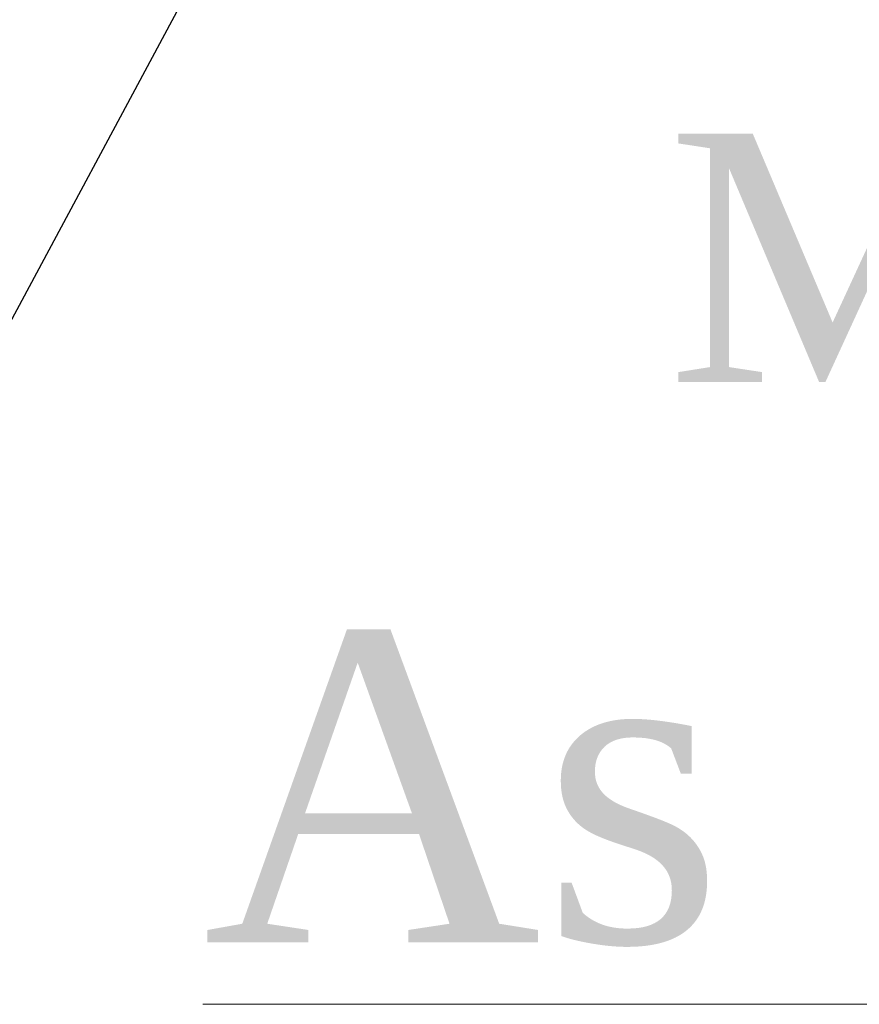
# Model space of a CAD drawing. Header units: millimetres. Extents: x 103078 to 25259364, y -3207472 to 1158446.
# Tile 30 of 40: x 13566268 to 13568296, y 1036968 to 1039347. Entities that reach past the tile are written whole.
import ezdxf
from ezdxf import colors
from ezdxf.entities.mleader import LeaderData, LeaderLine
from ezdxf.math import Vec2, Vec3

# ---------------------------------------------------------------- set-up
doc = ezdxf.new("R2010")
doc.units = ezdxf.units.MM
doc.header["$LTSCALE"] = 60
doc.header["$MEASUREMENT"] = 0
doc.styles.add('style1', font='txt.shx', dxfattribs={"height": 1})

msp = doc.modelspace()

# ---------------------------------------------------------------- texts
at = {"linetype": 'Continuous', "lineweight": 9, "insert": (13566710.3, 1037867.7), "char_height": 1036.486, "width": 9545.727, "attachment_point": 1, "style": 'style1'}
msp.add_mtext('{\\fTimes New Roman|b0|i0|c0|p18;\\H0.7236x;\\LAs Show Elevation}', dxfattribs=at)

# ---------------------------------------------------------------- leaders
at = {"color": 7, "linetype": 'Continuous', "lineweight": 9, "ltscale": 2}
ml = msp.add_multileader_mtext('Standard', dxfattribs=at)
ml.set_content('{\\fTimes New Roman|b0|i0|c0|p18;\\C256;End Bearing Pile Socketed into Rock for Minimum 2 Meters.}', color=7)
ml.set_leader_properties()
ml.build(insert=Vec2(0, 0))
ml.multileader.update_dxf_attribs({"text_right_attachment_type": 6, "dogleg_length": 0.36, "arrow_head_size": 500})
ctx = ml.context
ctx.base_point, ctx.char_height, ctx.arrow_head_size, ctx.landing_gap_size, ctx.plane_origin = Vec3(13567398.4, 1040766), 600, 500, 0.09, Vec3(13565794.5, 1039640.1)
ctx.right_attachment, ctx.text_align_type = 6, 1
notes = []
notes.append((ctx, [(0, (1, 1, 0), (13567398, 1040766), (1, 0), 0.36, [(0, [(13565794.5, 1037777.1)], 0, [])])]))
ctx.mtext.insert, ctx.mtext.width, ctx.mtext.defined_height, ctx.mtext.alignment, ctx.mtext.flow_direction = Vec3(13571470.2, 1041072.1), 9320.686, 6836.3, 2, 5
for ctx, leaders in notes:
    for number, flags, end, landing, length, lines in leaders:
        leader = LeaderData()
        leader.index, (leader.has_last_leader_line, leader.has_dogleg_vector, leader.attachment_direction) = number, flags
        leader.last_leader_point, leader.dogleg_vector, leader.dogleg_length = Vec3(end), Vec3(landing), length
        for number, points, colour, breaks in lines:
            line = LeaderLine()
            line.index, line.vertices, line.color, line.breaks = number, Vec3.list(points), colors.encode_raw_color(colour), breaks
            leader.lines.append(line)
        ctx.leaders.append(leader)

doc.saveas('drawing.dxf')
